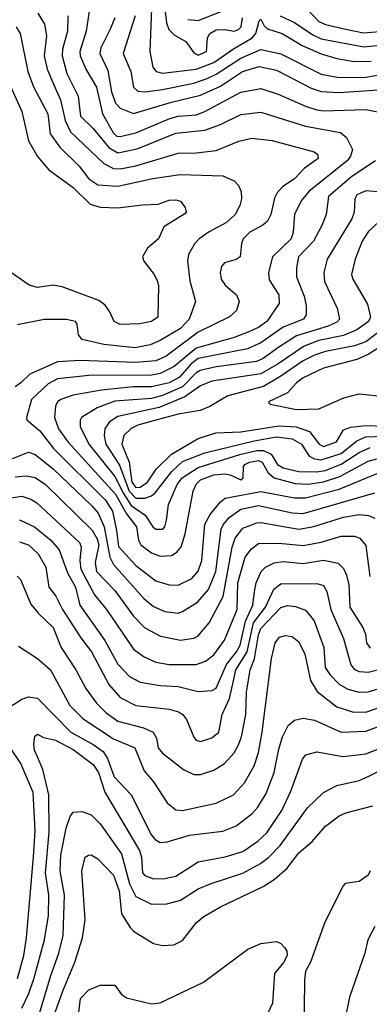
# Model space of a CAD drawing. Extents: x 501367 to 657802, y 482273 to 547541.
# Tile 247 of 256: x 584025 to 585591, y 504917 to 509327. Entities that reach past the tile are written whole.
import ezdxf

# ---------------------------------------------------------------- set-up
doc = ezdxf.new("R2010")
doc.units = 0

msp = doc.modelspace()

# ---------------------------------------------------------------- linework, layer by layer
at = {"layer": '0CON20XD'}
for points in [[(584671, 509415), (584683, 509313), (584693.7, 509283.7), (584717.8, 509257.8), (584769.9, 509229.9), (584805, 509178.2), (584825, 509168.5), (584861.5, 509185), (584866.1, 509245), (584876, 509265), (584905, 509282), (584943.8, 509283.8), (584985, 509276.1), (585005, 509282.7), (585016.4, 509295), (585023, 509335)], [(584335.8, 509365), (584323.2, 509275), (584294.8, 509185.2), (584296.5, 509165), (584320.8, 509105), (584369.4, 509025), (584395.6, 508905), (584445, 508818.1), (584460.9, 508805), (584475, 508803.2), (584545, 508820), (584698.1, 508885), (584735, 508894.8), (584815, 508900.6), (584854.6, 508915.4), (585015, 509001.8), (585105, 509018.1), (585183.3, 508993.3), (585305, 508939), (585355, 508923.5), (585385, 508918.7), (585575.2, 508925.2), (585641.9, 508911.9)], [(584615.8, 509375), (584608.2, 509185), (584621.8, 509115), (584637.1, 509095), (584665, 509087.1), (584815, 509106.1), (584895, 509135.4), (584983.2, 509196.8), (585066, 509245), (585081.9, 509265), (585097.7, 509322.3), (585105, 509330), (585119.2, 509299.1), (585135, 509286), (585200.4, 509265), (585290.7, 509210.7), (585375, 509174), (585445, 509153), (585525, 509139.2), (585598.5, 509141.5)], [(584778.6, 509328.6), (584825, 509323.2), (584935, 509366.9)], [(585310.6, 509375), (585365, 509319.4), (585394.9, 509304.9), (585485.1, 509285.1), (585565, 509268.2), (585655, 509275.2)], [(584106.8, 509356.8), (584136.6, 509306.6), (584144.7, 509255), (584135.2, 509165.2), (584148.4, 509105), (584177.8, 509035), (584208.4, 508968.4), (584229.7, 508875), (584252.4, 508825), (584402.6, 508682.6), (584445, 508660.8), (584475, 508659.3), (584545, 508672.6), (584735, 508729.8), (584815, 508730.2), (584905, 508741.4), (585007, 508783), (585065, 508796.2), (585155.3, 508785.3), (585343.8, 508735), (585358.8, 508725), (585361.4, 508705), (585299.7, 508660.3), (585257.5, 508615), (585202.2, 508577.8), (585177.9, 508552.1), (585166.9, 508526.9), (585150, 508455), (585135.2, 508424.8), (585114, 508406), (585056.4, 508375), (585026.2, 508345), (585017.8, 508325), (585012, 508265), (584995, 508252.9), (584942.2, 508237.8), (584929.1, 508220.9), (584922.2, 508195), (584927.8, 508165), (584946.7, 508136.7), (584995.6, 508095), (585007.8, 508065), (584995.6, 508025), (584965, 507995.7), (584825, 507926.7), (584680.6, 507819.4), (584635, 507798.2), (584545, 507791.4), (584295, 507800), (584195, 507794.7), (584071.3, 507738.7), (584030.1, 507699.9), (584005, 507682.9)], [(584240.3, 509345), (584239.6, 509275), (584217.1, 509195), (584215.9, 509165), (584236.5, 509086.5), (584286.8, 508985), (584297.4, 508895), (584355, 508839.5), (584424.5, 508754.5), (584465, 508731.2), (584551.8, 508748.2), (584725, 508818.8), (584855, 508832.6), (584925, 508857.4), (585015, 508902.5), (585105, 508912.6), (585305, 508850.4), (585462, 508822), (585489, 508799), (585514.7, 508745), (585506.5, 508715), (585491.4, 508695), (585320.7, 508559.3), (585285.9, 508515), (585255.8, 508455), (585249.8, 508375), (585240.8, 508345), (585156.7, 508265), (585138.8, 508195), (585142.3, 508162.3), (585185.3, 508095), (585186.6, 508055), (585132.5, 507975), (585095, 507948.3), (585043.8, 507926.2), (584985, 507903.3), (584815, 507856.2), (584717.1, 507772.9), (584655, 507742.6), (584615, 507735.4), (584335, 507732.5), (584195, 507718.3), (584153.6, 507696.4), (584078.8, 507625), (584055.5, 507545), (584057.5, 507535), (584115, 507484.8), (584176.3, 507406.3), (584408.9, 507175), (584440.2, 507125), (584459.4, 507039.4), (584467.3, 506967.3), (584545, 506881.7), (584635, 506813.6), (584695, 506795.3), (584735, 506794.7), (584795.6, 506824.4), (584825, 506856.4), (584841.5, 506905), (584855, 507067.8), (584878.9, 507111.1), (584923.5, 507166.5), (584945, 507184), (585105, 507212.9), (585255, 507185.2), (585305, 507184.5), (585455.5, 507224.4), (585626.3, 507293.7)], [(584451.1, 509335), (584430.6, 509285), (584388.9, 509201.1), (584384.2, 509175), (584419.3, 509099.3), (584436, 509004), (584453.6, 508953.6), (584475, 508931.2), (584535, 508907.5), (584705, 508957.9), (584835, 508988.4), (584925, 509029.3), (585022.3, 509095), (585097.3, 509117.3), (585175, 509100.4), (585330.8, 509020.8), (585375, 509006), (585455, 509000.5), (585654.3, 509014.3)], [(584542.3, 509345), (584488.3, 509175), (584523.1, 509095), (584534.6, 509025), (584555, 509007.1), (584585, 509004.2), (584664.8, 509014.8), (584805, 509042.6), (584864.2, 509064.3), (584905, 509082.3), (585015, 509154.8), (585105, 509194), (585195, 509174.4), (585375, 509082.8), (585455, 509068.1), (585575, 509069.8), (585825, 509113)], [(585191.1, 509345), (585255, 509314.4)], [(584010, 509295), (584028.2, 509265), (584061.4, 509095), (584086.9, 509026.9), (584151.7, 508905), (584161.8, 508815), (584205, 508755.9), (584291.4, 508671.4), (584334.2, 508614.2), (584375, 508587.6), (584465, 508581.6), (584622, 508615), (584744.2, 508634.2), (584935, 508627.3), (584986, 508605), (585004.6, 508584.6), (585017, 508557), (585018.2, 508525), (585010.4, 508495), (584990.4, 508455), (584951.6, 508418.4), (584873.1, 508376.9), (584828.5, 508345), (584807.4, 508322.6), (584781.4, 508275), (584777.2, 508247.3), (584787.7, 508157.7), (584812, 508065), (584784.8, 507985), (584745, 507944.4), (584655, 507889.3), (584609.4, 507870.6), (584542.3, 507857.7), (584401.4, 507871.4), (584305, 507894.7), (584289.4, 507915), (584282.9, 507962.9), (584275, 507975.5), (584235, 507984.6), (584135, 507984), (584015, 507960.5)], [(585255, 509314.4), (585338.5, 509258.5), (585375, 509241.3), (585565.7, 509205.7), (585685, 509217.7)], [(583963.2, 509075), (584035.2, 508915.2), (584064.7, 508785), (584105, 508713.5), (584155.3, 508655.2), (584265, 508574.7), (584341.4, 508501.4), (584385, 508486.6), (584465, 508483.5), (584575, 508498.2), (584645, 508500), (584695, 508518), (584725, 508520), (584745, 508513.8), (584766.2, 508485), (584771.2, 508465), (584765, 508456.7), (584670.5, 508399.5), (584646.9, 508345), (584596.9, 508303.1), (584574.6, 508265.4), (584581.5, 508245), (584628.1, 508185), (584641.9, 508155), (584646.9, 508135), (584644.2, 507995), (584615, 507975.5), (584563.3, 507965), (584475, 507961.6), (584448.5, 507975), (584428.8, 508018.8), (584408.4, 508048.4), (584379.5, 508069.5), (584215, 508130.5), (584175, 508137.5), (584105, 508126.9), (584067.4, 508137.4), (583979.1, 508199.1)], [(585618.5, 508695), (585512.9, 508625), (585408.4, 508535), (585397.8, 508455), (585378.4, 508405), (585341.2, 508335), (585274.1, 508265), (585264.7, 508215.3), (585264, 508175), (585298.3, 508088.3), (585308.2, 508045), (585307.8, 508005), (585295.6, 507985), (585205, 507950.2), (585105, 507880), (585045, 507853.4), (584825, 507809.5), (584793.7, 507785), (584741.5, 507725), (584695, 507700), (584615, 507682.6), (584535, 507681.8), (584391.8, 507668.2), (584265, 507645.7), (584210, 507625), (584194.5, 507615), (584185, 507596.2), (584181.2, 507545), (584199.7, 507495), (584242.9, 507435)], [(585647.5, 508555), (585575, 508560), (585535, 508542.7), (585525.4, 508525), (585522.4, 508465), (585512.4, 508435), (585402.4, 508255), (585387.6, 508195), (585390.3, 508155), (585447.2, 508035), (585457.2, 507985), (585445, 507972.4), (585405.9, 507954.1), (585265, 507911.1), (585185, 507860), (585115, 507809.8), (585085, 507796.2), (584905, 507772), (584834.1, 507755.9), (584815, 507744.8), (584755, 507681.8), (584665, 507643.3), (584615, 507630.7), (584451.2, 507618.8), (584371.8, 507588.2), (584302, 507545), (584296.3, 507533.7), (584296.4, 507505), (584334.8, 507425), (584451.5, 507281.5), (584489.7, 507205), (584525, 507151.5), (584587.8, 507107.8), (584620.8, 507055), (584635, 507044.7), (584665.5, 507044.5), (584675.5, 507055.5), (584682.8, 507085), (584691, 507155), (584730.2, 507245), (584752.8, 507275), (584825, 507321.7), (585010.5, 507379.5), (585087, 507397), (585116.7, 507396.7), (585150.8, 507380.8), (585179.6, 507335), (585205, 507319.4), (585275, 507303.2), (585355, 507301.1), (585392.6, 507307.4), (585464.7, 507335.3), (585545, 507388.5), (585595, 507410.6)], [(585636.2, 508425), (585585, 508376.8), (585558.9, 508335), (585526.7, 508255), (585511.5, 508185), (585517.1, 508165), (585582.2, 508052.2), (585595.3, 507995), (585587.6, 507975), (585535, 507938.5), (585475, 507913), (585365, 507889.9), (585298.4, 507865), (585182.8, 507785), (585105, 507740.2), (584885, 507707.2), (584835, 507687), (584765, 507637.3), (584650.1, 507589.9), (584465, 507549.2), (584428.2, 507525), (584407.1, 507495), (584403.4, 507465), (584410.5, 507425), (584471.8, 507331.8), (584515.9, 507215), (584545, 507184), (584585, 507183.7)], [(585655.6, 507945), (585575, 507884.5), (585525, 507865.5), (585395, 507840.3), (585345, 507824.5), (585295, 507799.5), (585195, 507729.5), (585116.2, 507683.8), (584957.5, 507642.5), (584876.3, 507593.7), (584833.3, 507576.8), (584735, 507559.3), (584625, 507530.6), (584555, 507511.2), (584524, 507496), (584491.9, 507465), (584482.1, 507425), (584515.4, 507345), (584527.3, 507255), (584545, 507231.6)], [(585669.1, 507880.9), (585585, 507828), (585534.8, 507805.2), (585385, 507765.7), (585295, 507722.2), (585265, 507699.7), (585224.4, 507655.6), (585138.8, 507615), (585140.8, 507610.8), (585147.5, 507605), (585265, 507581.1)], [(585265, 507581.1), (585365, 507584.2), (585476.5, 507633.5), (585545, 507651.7), (585645, 507640.9)], [(584545, 507231.6), (584565, 507233.5), (584597.3, 507255), (584637.1, 507312.9), (584705, 507380.2), (584825, 507450.6), (584902.9, 507477.1), (585015, 507481.4), (585185, 507508.2), (585262.8, 507502.8), (585322.3, 507482.3), (585366.8, 507425), (585385, 507415.2), (585443.7, 507436.3), (585475, 507489.2), (585507.8, 507502.3), (585575, 507508.8), (585745, 507503.4)], [(584242.9, 507435), (584455, 507201.6), (584503, 507113), (584548.5, 507055), (584556.9, 506995), (584567.3, 506975), (584615, 506938.8), (584655, 506923.3), (584705, 506927.1), (584728.5, 506941.5), (584747.6, 506965), (584766.6, 507023.4), (584801.6, 507215), (584815, 507246.9), (584835, 507265.8), (584895, 507287.6), (584942.1, 507292.1), (584967.7, 507287.7), (585015, 507266), (585025.5, 507275), (585027.1, 507325), (585033.8, 507335), (585054.5, 507345.5), (585095, 507353), (585111.5, 507345), (585137.5, 507297.5), (585165.4, 507275.4), (585258.8, 507248.8), (585316.4, 507246.4), (585385, 507256.4), (585458.7, 507281.3), (585585, 507349.6), (585625, 507360.4)], [(584585, 507183.7), (584615, 507194), (584632.4, 507207.6), (584706.3, 507303.7), (584755, 507347.9), (584855, 507387.4), (585075, 507441), (585175, 507457.8), (585245, 507449.3), (585287.2, 507425), (585321.5, 507371.5), (585345, 507359.3), (585375, 507355.8), (585465, 507383.9), (585535, 507441.2), (585575, 507457.8), (585655, 507461.6)], [(583989.8, 507360.2), (584065, 507390), (584095, 507379.5), (584175, 507315.3), (584349, 507149), (584376.2, 507116.2), (584403.9, 507055), (584429.3, 506919.3), (584445.9, 506885.9), (584580.7, 506735), (584625, 506699.1), (584675, 506676.6), (584735, 506668.7), (584755, 506675.4), (584822, 506718), (584870.8, 506775), (584902.9, 506855), (584926.9, 507045), (584936.1, 507065), (584963.5, 507096.5), (585015, 507135.2), (585095, 507151), (585245, 507117.4), (585295, 507115.2), (585615, 507207.5)], [(584005, 507279.3), (584055, 507283.6), (584095, 507276.4), (584140.3, 507245), (584350.5, 507040.5), (584372.1, 507002.1), (584379.1, 506975), (584363.3, 506895), (584369.8, 506855), (584450.7, 506770.7), (584534.6, 506654.6), (584585, 506603.3), (584655.8, 506565), (584745, 506547.1), (584805, 506556.6), (584823.3, 506565), (584873.6, 506625), (584936.2, 506743.8), (584976.2, 506963.8), (584990, 507005), (585025, 507050), (585087.4, 507072.6), (585105.7, 507074.3), (585275.8, 507044.2), (585342.8, 507057.2), (585475, 507099.3), (585545, 507111.2), (585586.7, 507106.7), (585615, 507094.6)], [(583985, 507185.2), (584035, 507192.1), (584075, 507179.4), (584102.4, 507162.4), (584292.7, 506985), (584300, 506965), (584294.1, 506905), (584299.8, 506865), (584360.1, 506750.1), (584414.5, 506684.5), (584535, 506506.8), (584582.3, 506472.3), (584635, 506449.1), (584695, 506438.2), (584815, 506438.1), (584857, 506453), (584895, 506481.5), (584942.3, 506547.7), (584998.7, 506685), (585001.5, 506805), (585035, 506919.1), (585063.5, 506956.5), (585095, 506980.2), (585185, 506982.9), (585295, 506972.4), (585375, 506987.2), (585464.1, 507014.1), (585525, 507014.1), (585548.8, 507005), (585575, 506971.4), (585592.5, 506832.5)], [(584025, 507087.4), (584091.8, 507055)], [(584091.8, 507055), (584164.9, 506994.9), (584201.8, 506951.8), (584239.1, 506849.1), (584274.8, 506785), (584294.5, 506704.5), (584406.7, 506546.7), (584465, 506439.6), (584517.7, 506385), (584565, 506360), (584654.7, 506345.3), (584735, 506340), (584825, 506318.2), (584885, 506322.2), (584905, 506332.8), (584951.6, 506438.4), (584996.4, 506495), (585012.1, 506525), (585036.9, 506633.1), (585069.4, 506705), (585076, 506765), (585084.8, 506805.2), (585106, 506855), (585125.6, 506874.4), (585165, 506894.8), (585205, 506900), (585295, 506891.7), (585385, 506906.5), (585451.9, 506891.9), (585475, 506868.9), (585488.3, 506838.3), (585498.3, 506795), (585503.8, 506695), (585562.3, 506605), (585572.9, 506575), (585577.5, 506535), (585595, 506512.2)], [(584025, 506987.4), (584064.3, 506975), (584108.4, 506935), (584142.5, 506875), (584156.2, 506785), (584186.9, 506745), (584217.2, 506685), (584298.4, 506558.4), (584346.8, 506495), (584425, 506349.6), (584475, 506290.9), (584545, 506255.3), (584695, 506238.1), (584737, 506227), (584755.5, 506215), (584772.9, 506192.9), (584805, 506112.5), (584815, 506100), (584835, 506094.5), (584885, 506110.4), (584917.1, 506135), (584931.5, 506215), (584964, 506286), (584982.6, 506365)], [(584014.8, 506834.8), (584029.6, 506819.6), (584075, 506708.5), (584108.1, 506668.1), (584174.6, 506605), (584211.2, 506515), (584276, 506415), (584320.9, 506330.9), (584369.7, 506265), (584412, 506222), (584465, 506184.8), (584579.2, 506155), (584622.9, 506135), (584638, 506108), (584645.5, 506065), (584665, 506041.2), (584758.1, 505968.1), (584805, 505945.4), (584835, 505945.3), (584895, 505966), (584941.8, 505995), (584985, 506042.9), (585004, 506076), (585018.1, 506115), (585038.4, 506215), (585041.2, 506315), (585056.7, 506415), (585076.1, 506463.9), (585095, 506572.2), (585105, 506600), (585195, 506694.7), (585225, 506703.6), (585260.8, 506699.2), (585305, 506682.5), (585343.7, 506633.7), (585387.4, 506515), (585393.2, 506425), (585413.9, 506393.9), (585455, 506351.2), (585495, 506327.9), (585545, 506315.2), (585585, 506315.7), (585665, 506340.2)], [(584982.6, 506365), (584993.2, 506415), (585044.1, 506495), (585072.5, 506625), (585126, 506695), (585163.8, 506776.2), (585195, 506800.5), (585355, 506802.2), (585385, 506792.3), (585400, 506765), (585418.3, 506685), (585475.2, 506555.2), (585507.5, 506437.5), (585525, 506416.6), (585545, 506407.1), (585585, 506403.9), (585655, 506422.7)], [(584020.5, 506520.5), (584105, 506465.5), (584163.5, 506415), (584250.5, 506255), (584309.3, 506195), (584445, 506105.6), (584541.3, 506065), (584582.7, 505962.7), (584625, 505913.3), (584685, 505818.5), (584725, 505787.1), (584755, 505784), (584905, 505816.8), (584982.2, 505855), (585031.9, 505908.1), (585075, 505984.3), (585095, 506044), (585111.7, 506135), (585152.5, 506465), (585169.7, 506535), (585188.8, 506561.2), (585215, 506568.5), (585245, 506564.5), (585275, 506540.6), (585301.8, 506485), (585327, 506367), (585357.4, 506317.4), (585445, 506248.9), (585516, 506226), (585575, 506224.8), (585655, 506253.5)], [(583981.2, 506248.8), (584035, 506283.8), (584065, 506293.2), (584105, 506287.5), (584253.7, 506135), (584355, 506080.4), (584398.5, 506048.5), (584417.8, 506017.8), (584448.1, 505935), (584525, 505855.5), (584615, 505673.6), (584631.8, 505655), (584655, 505641.5), (584686.2, 505645), (584785, 505674), (584935, 505692), (584995, 505715.4), (585065, 505769.2), (585091.1, 505798.9), (585129.4, 505860.6), (585164.3, 505955), (585185, 506060), (585202.4, 506115), (585227.1, 506165), (585255, 506189.6), (585295, 506198.7), (585345, 506190), (585465, 506136.3), (585575, 506139.5), (585655, 506169.6)], [(584015, 505031.8), (584043.8, 505135), (584055.6, 505215), (584087.6, 505577.6), (584095.2, 505695), (584085.6, 505865), (584030.8, 505995), (583928.4, 506145)], [(584035, 504900), (584065.7, 504964.3), (584089.8, 505035), (584136.5, 505205), (584153.8, 505315), (584156.5, 505405), (584141, 505505), (584157.4, 505687.4), (584156.2, 505855), (584128.4, 505968.4), (584105, 506025.7), (584092.2, 506055), (584089.1, 506080.9), (584092.7, 506117.3), (584105, 506126), (584131.8, 506111.8), (584185, 506100), (584265, 506058), (584355, 505990), (584378.4, 505955), (584406.7, 505866.7), (584561.9, 505605), (584571, 505575), (584575.5, 505505), (584585, 505494), (584625, 505478.1), (584675, 505479.4), (584725, 505490.6), (584825, 505554.7), (584945, 505576.8), (585025, 505601.2), (585092.3, 505647.7), (585131.3, 505685), (585199.2, 505785), (585238.8, 505871.2), (585290.9, 506015), (585306.3, 506033.7), (585355, 506047.3), (585474.1, 506025.9), (585575, 506038.8), (585655, 506069.7)], [(584114.7, 504874.8), (584164.1, 505045), (584200.8, 505145), (584219.7, 505225), (584226.1, 505405), (584206.3, 505515), (584210, 505585), (584233.1, 505705), (584251.5, 505758.5), (584265, 505777.1), (584305, 505780), (584344.7, 505764.7), (584385, 505724.6), (584480.8, 505590.8), (584516.4, 505456.4), (584545, 505400), (584615, 505365.8), (584683.7, 505366.3), (584745, 505383.5), (584825, 505433.1), (584882.2, 505457.8), (585025, 505503.8), (585103.4, 505546.6), (585140.6, 505575), (585191.8, 505628.1), (585313.4, 505796.6), (585385, 505864.6), (585445, 505896), (585545, 505919.4), (585588.1, 505938.1), (585703.5, 505996.5)], [(584162, 504818), (584219.9, 504980.1), (584272.5, 505105), (584306.1, 505215), (584318.7, 505295), (584303.1, 505515), (584319.2, 505575), (584333.3, 505585), (584345.4, 505585.4), (584375, 505568.1), (584445.9, 505495), (584470.2, 505425), (584481.6, 505321.6), (584519.9, 505259.9), (584535, 505244.4), (584625, 505189.5), (584665, 505180), (584715, 505183.5), (584755, 505201.9), (584817.3, 505282.7), (584850.1, 505309.9), (584925, 505353.8), (585115.6, 505444.4), (585164.3, 505475.7), (585223.2, 505526.8), (585274.6, 505595), (585335, 505645.5), (585395, 505714.4), (585455, 505760.6), (585485.5, 505774.5), (585606.2, 505805)], [(585594.2, 505515), (585585.8, 505495), (585545, 505466), (585482.5, 505457.5), (585473, 505447), (585391.4, 505285), (585328.1, 505105), (585305.6, 505065), (585300.5, 505025), (585298.2, 504775)], [(585615.3, 505264.7), (585584.7, 505205.3), (585570.9, 505145), (585502.2, 504947.8), (585486.4, 504875), (585426.1, 504635), (585382.9, 504517.1), (585369.2, 504405), (585347.8, 504297.8), (585349.2, 504225), (585360.9, 504195), (585410.3, 504120.2), (585516.8, 504025), (585553.1, 503953.1), (585574.4, 503874.4), (585595.3, 503825)], [(584287.7, 504855), (584297.8, 504942.2), (584335, 504981.5), (584385, 505002.9), (584451.7, 505001.7), (584480.5, 504960.5), (584503.3, 504945), (584615, 504918.5), (584655, 504923.8), (584848.1, 505015), (585046.7, 505163.3), (585105, 505188.9), (585175, 505198), (585195, 505189.2), (585211.7, 505171.7), (585221.4, 505155), (585223.5, 505135), (585206.8, 505103.2), (585166.6, 505055), (585157.7, 504922.3), (585108.2, 504815)]]:
    msp.add_lwpolyline(points, dxfattribs=at)

doc.saveas('drawing.dxf')
